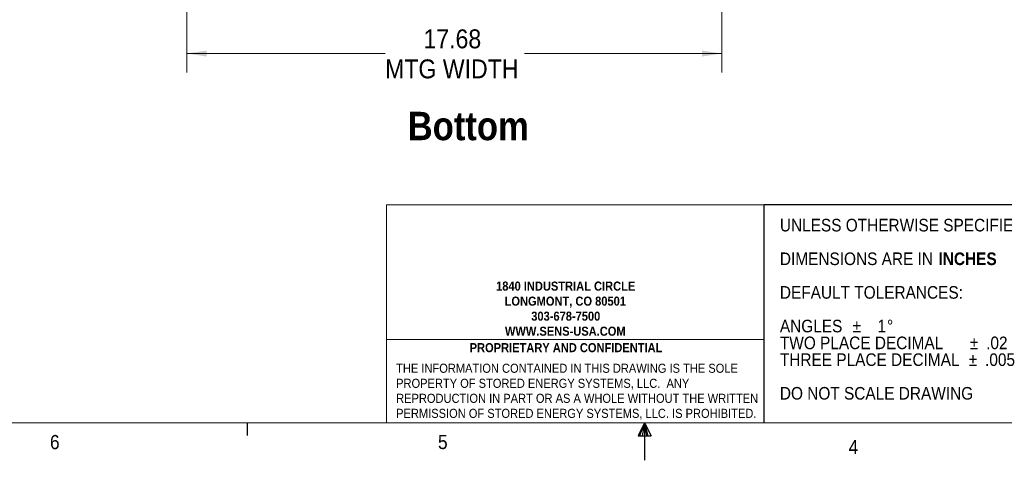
# Paper-space layout '2' of a CAD drawing. Header units: inches. Extents: x 1 to 109, y 1 to 85.
# Tile 2 of 66: x 34 to 67, y 1 to 15. Entities that reach past the tile are written whole.
import ezdxf

# ---------------------------------------------------------------- set-up
doc = ezdxf.new("R2010")
doc.units = ezdxf.units.IN
doc.header["$MEASUREMENT"] = 0
doc.layers.add('FORMAT', color=7, linetype='Continuous')
doc.styles.add('SLDTEXTSTYLE0', font='GOTHIC.TTF', dxfattribs={"width": 0.913})
doc.styles.add('SLDTEXTSTYLE1', font='GOTHICB.TTF', dxfattribs={"width": 0.913})
doc.dimstyles.new('SLDDIMSTYLE0', dxfattribs={"dimtxt": 0.625, "dimasz": 0.65, "dimexe": 0, "dimexo": 0.0625, "dimgap": 0.15625, "dimtad": 0, "dimtih": 1, "dimtoh": 1, "dimrnd": 1e-09, "dimzin": 12, "dimdsep": 46, "dimtxsty": 'SLDTEXTSTYLE0', "dimsah": 1, "dimcen": 0.09, "dimadec": 0, "dimazin": 3, "dimtfac": 1, "dimtofl": 0, "dimtmove": 0, "dimatfit": 3, "dimfxl": 1, "dimfrac": 2, "dimtolj": 1, "dimtzin": 12, "dimarcsym": 0})

# ---------------------------------------------------------------- blocks, each defined once
blk = doc.blocks.new('SW_NOTE_6')
at = {"layer": 'FORMAT', "color": 0, "ltscale": 5, "char_height": 0.3, "attachment_point": 1, "style": 'SLDTEXTSTYLE0'}
for s, insert in [('THE INFORMATION CONTAINED IN THIS DRAWING IS THE SOLE ', (0, 0.383)), ('PROPERTY OF STORED ENERGY SYSTEMS, LLC.  ANY ', (0, -0.114)), ('REPRODUCTION IN PART OR AS A WHOLE WITHOUT THE WRITTEN ', (0, -0.61)), ('PERMISSION OF STORED ENERGY SYSTEMS, LLC. IS PROHIBITED.', (0, -1.107))]:
    blk.add_mtext(s, dxfattribs=dict(at, insert=insert))
blk = doc.blocks.new('SW_NOTE_7')
at = {"layer": 'FORMAT', "color": 0, "ltscale": 5, "attachment_point": 1}
for s, insert, char_height, style in [('UNLESS OTHERWISE SPECIFIED:', (0, 0.532), 0.41667, 'SLDTEXTSTYLE0'), ('DIMENSIONS ARE IN ', (0, -0.579), 0.41667, 'SLDTEXTSTYLE0'), ('INCHES', (5.242, -0.579), 0.4167, 'SLDTEXTSTYLE1'), ('DEFAULT TOLERANCES:', (0, -1.69), 0.41667, 'SLDTEXTSTYLE0'), ('ANGLES  ', (0, -2.801), 0.4167, 'SLDTEXTSTYLE0'), ('%%p', (2.401, -2.801), 0.4167, 'SLDTEXTSTYLE0'), ('   1', (2.798, -2.801), 0.4167, 'SLDTEXTSTYLE0'), ('%%d', (3.541, -2.801), 0.4167, 'SLDTEXTSTYLE0'), ('TWO PLACE DECIMAL    ', (0, -3.357), 0.41667, 'SLDTEXTSTYLE0'), ('%%p', (6.278, -3.357), 0.4167, 'SLDTEXTSTYLE0'), (' .02', (6.675, -3.357), 0.4167, 'SLDTEXTSTYLE0'), ('%%p', (6.242, -3.912), 0.4167, 'SLDTEXTSTYLE0'), ('THREE PLACE DECIMAL  ', (0, -3.912), 0.41667, 'SLDTEXTSTYLE0'), (' .005', (6.639, -3.912), 0.4167, 'SLDTEXTSTYLE0'), ('DO NOT SCALE DRAWING', (0, -5.023), 0.41667, 'SLDTEXTSTYLE0')]:
    blk.add_mtext(s, dxfattribs=dict(at, insert=insert, char_height=char_height, style=style))
blk = doc.blocks.new('SW_NOTE_9')
at = {"layer": 'FORMAT', "color": 0, "ltscale": 5, "char_height": 0.3, "attachment_point": 2, "style": 'SLDTEXTSTYLE1'}
for s, insert in [('1840 INDUSTRIAL CIRCLE', (2.278, 0.383)), ('LONGMONT, CO 80501', (2.265, -0.114)), ('303-678-7500', (2.281, -0.61)), ('WWW.SENS-USA.COM', (2.265, -1.107))]:
    blk.add_mtext(s, dxfattribs=dict(at, insert=insert))
blk = doc.blocks.new('_D_38')
at = {"color": 7, "linetype": 'Continuous', "lineweight": 0, "ltscale": 5}
for p, q in [((39.995, 19.394), (39.995, 13.626)), ((57.67, 19.395), (57.67, 13.626)), ((39.995, 14.251), (46.542, 14.251)), ((57.67, 14.251), (51.153, 14.251))]:
    blk.add_line(p, q, dxfattribs=at)
for points in [[(39.995, 14.251), (40.645, 14.151), (40.645, 14.351)], [(57.67, 14.251), (57.02, 14.351), (57.02, 14.151)]]:
    blk.add_solid(points, dxfattribs=at)
at = {"color": 7, "linetype": 'Continuous', "lineweight": 0, "ltscale": 5, "char_height": 0.625, "attachment_point": 1, "style": 'SLDTEXTSTYLE0'}
for s, insert in [('17.68', (47.809, 15.049)), ('MTG WIDTH', (46.542, 14.057))]:
    blk.add_mtext(s, dxfattribs=dict(at, insert=insert))

psp = doc.layouts.new('2')

# ---------------------------------------------------------------- linework, layer by layer
at = {"color": 7, "linetype": 'Continuous', "lineweight": 0, "ltscale": 5}
for p, q in [((59.075, 9.257), (46.594, 9.257)), ((46.594, 9.257), (46.594, 2.053)), ((46.594, 4.807), (59.075, 4.807))]:
    psp.add_line(p, q, dxfattribs=at)
at = {"layer": 'FORMAT', "color": 7, "ltscale": 5}
for p, q in [((59.075, 2.053), (59.075, 9.257)), ((41.989, 2.053), (41.989, 1.629)), ((55.114, 2.053), (54.905, 1.625)), ((55.114, 2.053), (54.945, 1.625)), ((55.114, 2.053), (55.043, 1.625)), ((55.114, 2.053), (55.114, 0.815)), ((55.114, 2.053), (55.335, 1.625)), ((55.114, 2.053), (55.23, 1.625)), ((55.114, 2.053), (55.179, 1.625)), ((54.905, 1.625), (55.335, 1.625))]:
    psp.add_line(p, q, dxfattribs=at)
at = {"layer": 'FORMAT', "ltscale": 5}
psp.add_line((68.239, 9.257), (59.075, 9.257), dxfattribs=at)
at = {"layer": 'FORMAT', "lineweight": 0, "ltscale": 5}
psp.add_line((107.614, 2.053), (2.614, 2.053), dxfattribs=at)

# ---------------------------------------------------------------- block references
at = {"layer": 'FORMAT', "color": 7, "ltscale": 5}
for name, p in [('SW_NOTE_7', (59.589, 8.259)), ('SW_NOTE_9', (50.232, 6.336)), ('SW_NOTE_6', (46.907, 3.622))]:
    psp.add_blockref(name, p, dxfattribs=at)

# ---------------------------------------------------------------- texts
at = {"color": 7, "linetype": 'Continuous', "lineweight": 0, "ltscale": 5, "insert": (47.288, 12.326), "char_height": 0.9375, "attachment_point": 1, "style": 'SLDTEXTSTYLE1'}
psp.add_mtext('Bottom', dxfattribs=at)
at = {"layer": 'FORMAT', "color": 7, "ltscale": 5}
for s, insert, char_height, attachment_point, style in [('PROPRIETARY AND CONFIDENTIAL', (52.521, 4.686), 0.3, 2, 'SLDTEXTSTYLE1'), ('6', (35.467, 1.651), 0.469, 1, 'SLDTEXTSTYLE0'), ('5', (48.29, 1.654), 0.469, 1, 'SLDTEXTSTYLE0'), ('4', (61.861, 1.488), 0.469, 1, 'SLDTEXTSTYLE0')]:
    psp.add_mtext(s, dxfattribs=dict(at, insert=insert, char_height=char_height, attachment_point=attachment_point, style=style))

# ---------------------------------------------------------------- dimensions: what is measured, and where the dimension line sits
at = {"color": 7, "linetype": 'Continuous', "lineweight": 0, "ltscale": 5}
dim = psp.add_linear_dim(base=(57.6703, 14.2508), p1=(39.9948, 19.6439), p2=(57.6703, 19.645), text='<>\\PMTG WIDTH', dimstyle='SLDDIMSTYLE0', dxfattribs=at)
dim.commit()
dim.dimension.update_dxf_attribs({"geometry": '_D_38', "text_midpoint": (48.8477, 14.2508), "dimtype": 160})

doc.saveas('drawing.dxf')
